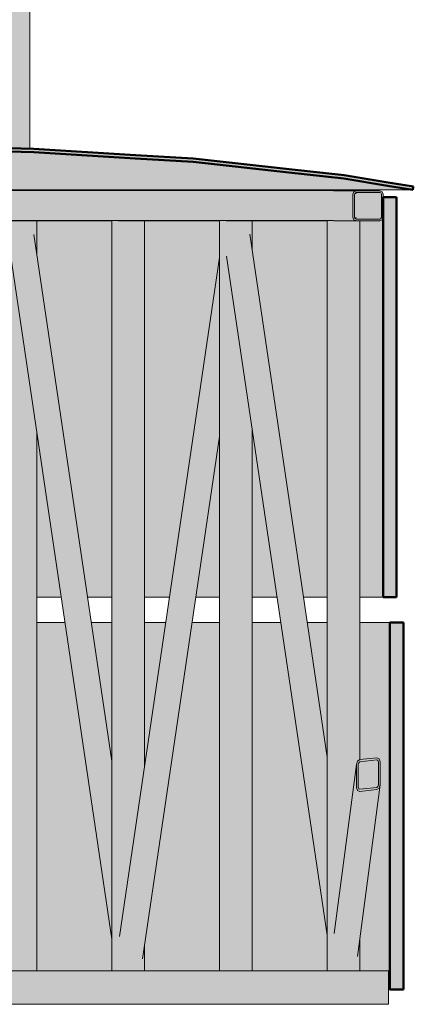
# Model space of a CAD drawing. Header units: centimetres. Extents: x -5472 to 10427, y -400 to 1902.
# Tile 53 of 91: x -4682 to -4564, y 875 to 1171. Entities that reach past the tile are written whole.
import ezdxf

# ---------------------------------------------------------------- set-up
doc = ezdxf.new("R2010")
doc.units = ezdxf.units.CM
doc.header["$LTSCALE"] = 0.1
doc.header["$MEASUREMENT"] = 0
for name, color, linetype in [('2_belki.K_IR', 7, 'Continuous'), ('2_dachy.ISTN', 7, 'Continuous'), ('2_schody_konstrukcja.ISTN', 7, 'Continuous'), ('2_stropy.ISTN', 7, 'Continuous'), ('2_słupy.ISTN', 7, 'Continuous'), ('2_ściany zewnętrzne.ISTN', 7, 'Continuous')]:
    doc.layers.add(name, color=color, linetype=linetype)

# ---------------------------------------------------------------- blocks, each defined once
blk = doc.blocks.new('ElemPrzekroju_19_1')
at = {"layer": '2_stropy.ISTN', "linetype": 'Continuous', "lineweight": 0}
blk.add_hatch(color=252, dxfattribs=at).paths.add_polyline_path([(-4812.19, 879.88), (-4812.19, 875.42), (-4571.14, 875.42), (-4571.14, 885.42), (-4811.78, 885.42), (-4811.78, 879.88)])
at = {"layer": '2_stropy.ISTN', "color": 252, "linetype": 'Continuous', "lineweight": 0}
for p, q in [((-4571.14, 885.42), (-4811.78, 885.42)), ((-4571.14, 885.42), (-4571.14, 875.42)), ((-4571.14, 875.42), (-4812.19, 875.42))]:
    blk.add_line(p, q, dxfattribs=at)
blk = doc.blocks.new('ElemPrzekroju_27_1')
at = {"layer": '2_słupy.ISTN', "linetype": 'Continuous', "lineweight": 0, "true_color": 0xffffff}
for points in [[(-4686.58, 885.42), (-4685.71, 885.42), (-4685.71, 1110.42), (-4686.58, 1110.42)], [(-4686.58, 885.42), (-4685.71, 885.42), (-4685.71, 1110.42), (-4686.58, 1110.42)], [(-4685.71, 885.42), (-4685.34, 885.42), (-4685.34, 1110.42), (-4685.71, 1110.42)], [(-4685.71, 885.42), (-4685.34, 885.42), (-4685.34, 1110.42), (-4685.71, 1110.42)], [(-4684.71, 1110.42), (-4685.34, 1110.42), (-4685.34, 885.42), (-4684.6, 885.42), (-4684.6, 1099.67), (-4684.6, 1099.69), (-4684.6, 1106.21), (-4684.6, 1106.22), (-4684.6, 1110.38), (-4684.6, 1110.38)], [(-4684.71, 1110.42), (-4685.34, 1110.42), (-4685.34, 959.03), (-4684.6, 961.16), (-4684.6, 1099.67), (-4684.6, 1099.69), (-4684.6, 1106.21), (-4684.6, 1106.22), (-4684.6, 1110.38)], [(-4684.58, 1110.37), (-4684.6, 1110.38), (-4684.6, 1106.22), (-4684.31, 1107.14), (-4683.61, 1107.52), (-4678.65, 1107.52), (-4677.94, 1107.14), (-4677.65, 1106.21), (-4677.65, 1106.2), (-4677.65, 1110.37)], [(-4684.58, 1110.37), (-4684.6, 1110.38), (-4684.6, 1106.22), (-4684.31, 1107.14), (-4683.61, 1107.52), (-4678.65, 1107.52), (-4677.94, 1107.14), (-4677.65, 1106.21), (-4677.65, 1106.2), (-4677.65, 1110.37)], [(-4676.99, 1110.37), (-4677.65, 1110.37), (-4677.65, 1106.2), (-4676.99, 1101.71)], [(-4676.99, 1110.37), (-4677.65, 1110.37), (-4677.65, 1106.2), (-4676.99, 1101.71)], [(-4676.78, 1110.37), (-4676.99, 1110.37), (-4676.99, 1101.71), (-4676.78, 1100.34)], [(-4676.78, 1110.37), (-4676.99, 1110.37), (-4676.99, 1101.71), (-4676.78, 1100.34)], [(-4677.65, 1052.81), (-4684.6, 1099.67), (-4684.6, 885.42), (-4677.65, 885.42)], [(-4677.65, 1052.81), (-4684.6, 1099.67), (-4684.6, 961.16), (-4677.65, 982.27)], [(-4676.99, 1048.33), (-4677.65, 1052.81), (-4677.65, 885.42), (-4676.99, 885.42)], [(-4677.65, 1052.81), (-4677.65, 982.27), (-4676.99, 984.4), (-4676.99, 1048.33)], [(-4676.78, 1046.96), (-4676.99, 1048.33), (-4676.99, 885.42), (-4676.78, 885.42)], [(-4676.99, 1048.33), (-4676.99, 984.4), (-4676.78, 985.29), (-4676.78, 1046.96)], [(-4676.99, 885.42), (-4676.78, 885.42), (-4676.78, 983.59), (-4676.99, 982.71)], [(-4684.6, 885.42), (-4677.65, 885.42), (-4677.65, 980.57), (-4684.6, 959.47)], [(-4677.65, 980.57), (-4677.65, 885.42), (-4676.99, 885.42), (-4676.99, 982.71)], [(-4685.34, 885.42), (-4684.6, 885.42), (-4684.6, 959.47), (-4685.34, 957.34)]]:
    blk.add_hatch(color=7, dxfattribs=at).paths.add_polyline_path(points)
at = {"layer": '2_słupy.ISTN', "color": 252, "linetype": 'Continuous', "lineweight": 0}
for p, q in [((-4686.58, 885.42), (-4686.58, 1110.42)), ((-4676.78, 1100.34), (-4676.78, 1110.37)), ((-4676.78, 885.42), (-4676.78, 1046.96))]:
    blk.add_line(p, q, dxfattribs=at)
blk = doc.blocks.new('ElemPrzekroju_31_1')
at = {"layer": '2_słupy.ISTN', "linetype": 'Continuous', "lineweight": 0, "true_color": 0xffffff}
for points in [[(-4654.25, 885.42), (-4653.38, 885.42), (-4653.38, 1110.42), (-4654.25, 1110.42)], [(-4654.25, 885.42), (-4653.38, 885.42), (-4653.38, 1110.42), (-4654.25, 1110.42)], [(-4653.38, 885.42), (-4653.01, 885.42), (-4653.01, 1110.42), (-4653.38, 1110.42)], [(-4653.38, 885.42), (-4653.01, 885.42), (-4653.01, 1110.42), (-4653.38, 1110.42)], [(-4652.36, 1110.42), (-4653.01, 1110.42), (-4653.01, 885.42), (-4652.27, 885.42), (-4652.27, 1110.38)], [(-4652.36, 1110.42), (-4653.01, 1110.42), (-4653.01, 959.05), (-4652.27, 961.18), (-4652.27, 1110.38)], [(-4652.27, 885.42), (-4645.32, 885.42), (-4645.32, 888.25), (-4645.98, 887.89), (-4650.94, 887.89), (-4651.64, 888.27), (-4651.93, 889.2), (-4651.93, 895.72), (-4645.32, 940.59), (-4645.32, 1110.37), (-4652.24, 1110.37), (-4652.27, 1110.38)], [(-4652.27, 1110.38), (-4652.27, 961.18), (-4645.32, 982.29), (-4645.32, 1110.37), (-4652.24, 1110.37)], [(-4644.66, 1110.37), (-4645.32, 1110.37), (-4645.32, 940.59), (-4644.66, 945.1)], [(-4645.32, 1110.37), (-4645.32, 982.29), (-4644.66, 984.42), (-4644.66, 1110.37)], [(-4644.45, 1110.37), (-4644.66, 1110.37), (-4644.66, 945.1), (-4644.45, 946.47)], [(-4644.66, 1110.37), (-4644.66, 984.42), (-4644.45, 985.3), (-4644.45, 1110.37)], [(-4644.66, 945.1), (-4644.45, 946.47), (-4644.45, 983.61), (-4644.66, 982.73)], [(-4652.27, 885.42), (-4645.32, 885.42), (-4645.32, 888.25), (-4645.98, 887.89), (-4650.94, 887.89), (-4651.64, 888.27), (-4651.93, 889.2), (-4651.93, 895.72), (-4645.32, 940.59), (-4645.32, 980.6), (-4652.27, 959.49)], [(-4645.32, 940.59), (-4644.66, 945.1), (-4644.66, 982.73), (-4645.32, 980.6)], [(-4653.01, 885.42), (-4652.27, 885.42), (-4652.27, 959.49), (-4653.01, 957.36)], [(-4644.66, 891.44), (-4644.66, 885.42), (-4644.45, 885.42), (-4644.45, 892.82)], [(-4644.66, 891.44), (-4644.66, 885.42), (-4644.45, 885.42), (-4644.45, 892.82)], [(-4645.32, 888.25), (-4645.32, 885.42), (-4644.66, 885.42), (-4644.66, 891.44), (-4645.01, 889.07), (-4645.28, 888.25)], [(-4645.32, 888.25), (-4645.32, 885.42), (-4644.66, 885.42), (-4644.66, 891.44), (-4645.01, 889.07), (-4645.28, 888.25)]]:
    blk.add_hatch(color=7, dxfattribs=at).paths.add_polyline_path(points)
at = {"layer": '2_słupy.ISTN', "color": 252, "linetype": 'Continuous', "lineweight": 0}
for p, q in [((-4654.25, 885.42), (-4654.25, 1110.42)), ((-4644.45, 946.47), (-4644.45, 1110.37)), ((-4644.45, 885.42), (-4644.45, 892.82))]:
    blk.add_line(p, q, dxfattribs=at)
blk = doc.blocks.new('ElemPrzekroju_32_1')
at = {"layer": '2_słupy.ISTN', "linetype": 'Continuous', "lineweight": 0, "true_color": 0xffffff}
for points in [[(-4621.92, 885.42), (-4621.05, 885.42), (-4621.05, 1110.42), (-4621.92, 1110.42)], [(-4621.92, 885.42), (-4621.05, 885.42), (-4621.05, 1110.42), (-4621.92, 1110.42)], [(-4621.05, 885.42), (-4620.68, 885.42), (-4620.68, 1110.42), (-4621.05, 1110.42)], [(-4621.05, 885.42), (-4620.68, 885.42), (-4620.68, 1110.42), (-4621.05, 1110.42)], [(-4620.03, 1110.42), (-4620.68, 1110.42), (-4620.68, 885.42), (-4619.94, 885.42), (-4619.94, 1110.38)], [(-4620.68, 959.07), (-4619.94, 961.2), (-4619.94, 1110.38), (-4620.03, 1110.42), (-4620.68, 1110.42)], [(-4619.91, 1110.37), (-4619.94, 1110.38), (-4619.94, 885.42), (-4612.99, 885.42), (-4612.99, 1054.01), (-4619.78, 1099.78), (-4619.78, 1106.31), (-4619.49, 1107.23), (-4618.78, 1107.61), (-4613.82, 1107.61), (-4613.12, 1107.23), (-4612.99, 1106.82), (-4612.99, 1110.37)], [(-4619.91, 1110.37), (-4619.94, 1110.38), (-4619.94, 961.2), (-4612.99, 982.31), (-4612.99, 1054.01), (-4619.78, 1099.78), (-4619.78, 1106.31), (-4619.49, 1107.23), (-4618.78, 1107.61), (-4613.82, 1107.61), (-4613.12, 1107.23), (-4612.99, 1106.82), (-4612.99, 1110.37)], [(-4612.99, 1110.37), (-4612.99, 1106.82), (-4612.84, 1106.36), (-4612.33, 1102.91), (-4612.33, 1110.37)], [(-4612.99, 1110.37), (-4612.99, 1106.82), (-4612.84, 1106.36), (-4612.33, 1102.91), (-4612.33, 1110.37)], [(-4612.12, 1110.37), (-4612.33, 1110.37), (-4612.33, 1102.91), (-4612.12, 1101.54)], [(-4612.12, 1110.37), (-4612.33, 1110.37), (-4612.33, 1102.91), (-4612.12, 1101.54)], [(-4612.99, 1054.01), (-4612.99, 885.42), (-4612.33, 885.42), (-4612.33, 1049.52)], [(-4612.99, 1054.01), (-4612.99, 982.31), (-4612.33, 984.44), (-4612.33, 1049.52)], [(-4612.12, 1048.15), (-4612.33, 1049.52), (-4612.33, 885.42), (-4612.12, 885.42)], [(-4612.33, 1049.52), (-4612.33, 984.44), (-4612.12, 985.32), (-4612.12, 1048.15)], [(-4612.33, 982.75), (-4612.33, 885.42), (-4612.12, 885.42), (-4612.12, 983.63)], [(-4619.94, 885.42), (-4612.99, 885.42), (-4612.99, 980.62), (-4619.94, 959.51)], [(-4612.99, 980.62), (-4612.99, 885.42), (-4612.33, 885.42), (-4612.33, 982.75)], [(-4619.94, 959.51), (-4620.68, 957.38), (-4620.68, 885.42), (-4619.94, 885.42)]]:
    blk.add_hatch(color=7, dxfattribs=at).paths.add_polyline_path(points)
at = {"layer": '2_słupy.ISTN', "color": 252, "linetype": 'Continuous', "lineweight": 0}
for p, q in [((-4621.92, 885.42), (-4621.92, 1110.42)), ((-4612.12, 1101.54), (-4612.12, 1110.37)), ((-4612.12, 885.42), (-4612.12, 1048.15))]:
    blk.add_line(p, q, dxfattribs=at)
blk = doc.blocks.new('ElemPrzekroju_33_1')
at = {"layer": '2_słupy.ISTN', "linetype": 'Continuous', "lineweight": 0, "true_color": 0xffffff}
for points in [[(-4589.6, 885.42), (-4588.72, 885.42), (-4588.72, 1110.42), (-4589.6, 1110.42)], [(-4589.6, 885.42), (-4588.72, 885.42), (-4588.72, 1110.42), (-4589.6, 1110.42)], [(-4588.72, 885.42), (-4588.35, 885.42), (-4588.35, 1110.42), (-4588.72, 1110.42)], [(-4588.72, 885.42), (-4588.35, 885.42), (-4588.35, 1110.42), (-4588.72, 1110.42)], [(-4588.35, 885.42), (-4587.61, 885.42), (-4587.61, 1110.38), (-4587.71, 1110.42), (-4588.35, 1110.42)], [(-4588.35, 959.08), (-4587.61, 961.22), (-4587.61, 1110.38), (-4587.71, 1110.42), (-4588.35, 1110.42)], [(-4587.61, 1110.38), (-4587.61, 885.42), (-4580.66, 885.42), (-4580.66, 889.29), (-4580.8, 888.84), (-4581.5, 888.44), (-4586.46, 888.44), (-4587.16, 888.84), (-4587.45, 889.81), (-4587.45, 896.65), (-4580.73, 947.3), (-4580.66, 947.54), (-4580.66, 1110.37), (-4587.59, 1110.37)], [(-4587.59, 1110.37), (-4587.61, 1110.38), (-4587.61, 961.22), (-4580.66, 982.32), (-4580.66, 1110.37)], [(-4580, 1110.37), (-4580.66, 1110.37), (-4580.66, 947.54), (-4580.44, 948.3), (-4580, 948.6)], [(-4580, 1110.37), (-4580.66, 1110.37), (-4580.66, 982.32), (-4580, 984.46)], [(-4580, 948.6), (-4579.79, 948.74), (-4579.79, 1110.37), (-4580, 1110.37)], [(-4580, 984.46), (-4579.79, 985.34), (-4579.79, 1110.37), (-4580, 1110.37)], [(-4579.79, 983.66), (-4580, 982.77), (-4580, 948.6), (-4579.79, 948.74)], [(-4587.61, 959.53), (-4587.61, 885.42), (-4580.66, 885.42), (-4580.66, 889.29), (-4580.8, 888.84), (-4581.5, 888.44), (-4586.46, 888.44), (-4587.16, 888.84), (-4587.45, 889.81), (-4587.45, 896.65), (-4580.73, 947.3), (-4580.66, 947.54), (-4580.66, 980.64)], [(-4580.66, 947.54), (-4580.44, 948.3), (-4580, 948.6), (-4580, 982.77), (-4580.66, 980.64)], [(-4588.35, 885.42), (-4587.61, 885.42), (-4587.61, 959.53), (-4588.35, 957.4)], [(-4580, 885.42), (-4579.79, 885.42), (-4579.79, 895.17), (-4580, 893.64)], [(-4580, 885.42), (-4579.79, 885.42), (-4579.79, 895.17), (-4580, 893.64)], [(-4580.66, 889.29), (-4580.66, 885.42), (-4580, 885.42), (-4580, 893.64), (-4580.51, 889.75)], [(-4580.66, 889.29), (-4580.66, 885.42), (-4580, 885.42), (-4580, 893.64), (-4580.51, 889.75)]]:
    blk.add_hatch(color=7, dxfattribs=at).paths.add_polyline_path(points)
at = {"layer": '2_słupy.ISTN', "color": 252, "linetype": 'Continuous', "lineweight": 0}
for p, q in [((-4589.6, 885.42), (-4589.6, 1110.42)), ((-4588.72, 1110.42), (-4588.35, 1110.42)), ((-4588.35, 1110.42), (-4587.71, 1110.42)), ((-4579.79, 948.74), (-4579.79, 1110.37)), ((-4579.79, 885.42), (-4579.79, 895.17))]:
    blk.add_line(p, q, dxfattribs=at)
blk = doc.blocks.new('ElemPrzekroju_39_1')
at = {"layer": '2_belki.K_IR', "linetype": 'Continuous', "lineweight": 0, "true_color": 0xffffff}
blk.add_hatch(color=7, dxfattribs=at).paths.add_polyline_path([(-4684.71, 1110.42), (-4684.6, 1110.38), (-4684.58, 1110.37), (-4654.25, 1110.37), (-4654.25, 1110.42)])
blk.add_hatch(color=7, dxfattribs=at).paths.add_polyline_path([(-4684.71, 1110.42), (-4684.6, 1110.38), (-4684.58, 1110.37), (-4654.25, 1110.37), (-4654.25, 1110.42)])
at = {"layer": '2_belki.K_IR', "color": 252, "linetype": 'Continuous', "lineweight": 0}
blk.add_line((-4684.58, 1110.37), (-4654.25, 1110.37), dxfattribs=at)
blk = doc.blocks.new('ElemPrzekroju_40_1')
at = {"layer": '2_belki.K_IR', "linetype": 'Continuous', "lineweight": 0, "true_color": 0xffffff}
blk.add_hatch(color=7, dxfattribs=at).paths.add_polyline_path([(-4652.36, 1110.42), (-4652.27, 1110.38), (-4652.24, 1110.37), (-4621.92, 1110.37), (-4621.92, 1110.42)])
blk.add_hatch(color=7, dxfattribs=at).paths.add_polyline_path([(-4652.36, 1110.42), (-4652.27, 1110.38), (-4652.24, 1110.37), (-4621.92, 1110.37), (-4621.92, 1110.42)])
at = {"layer": '2_belki.K_IR', "color": 252, "linetype": 'Continuous', "lineweight": 0}
blk.add_line((-4652.24, 1110.37), (-4621.92, 1110.37), dxfattribs=at)
blk = doc.blocks.new('ElemPrzekroju_41_1')
at = {"layer": '2_belki.K_IR', "linetype": 'Continuous', "lineweight": 0, "true_color": 0xffffff}
for points in [[(-4581.19, 1118.72), (-4581.34, 1118.37), (-4580.72, 1118.37), (-4580.86, 1118.72)], [(-4581.19, 1118.72), (-4581.34, 1118.37), (-4580.72, 1118.37), (-4580.86, 1118.72)], [(-4581.34, 1118.37), (-4581.34, 1111.37), (-4580.72, 1111.37), (-4580.72, 1118.37)], [(-4581.34, 1118.37), (-4581.34, 1111.37), (-4580.72, 1111.37), (-4580.72, 1118.37)], [(-4581.19, 1118.72), (-4580.86, 1118.72), (-4581.03, 1118.79)], [(-4581.19, 1118.72), (-4580.86, 1118.72), (-4581.03, 1118.79)], [(-4589.6, 1110.42), (-4620.03, 1110.42), (-4619.94, 1110.38), (-4619.91, 1110.37), (-4589.6, 1110.37)], [(-4589.6, 1110.42), (-4620.03, 1110.42), (-4619.94, 1110.38), (-4619.91, 1110.37), (-4589.6, 1110.37)], [(-4581.34, 1111.37), (-4581.19, 1111.02), (-4580.86, 1111.02), (-4580.72, 1111.37)], [(-4581.34, 1111.37), (-4581.19, 1111.02), (-4580.86, 1111.02), (-4580.72, 1111.37)], [(-4580.86, 1111.02), (-4581.19, 1111.02), (-4581.03, 1110.95)], [(-4580.86, 1111.02), (-4581.19, 1111.02), (-4581.03, 1110.95)]]:
    blk.add_hatch(color=7, dxfattribs=at).paths.add_polyline_path(points)
at = {"layer": '2_belki.K_IR', "color": 252, "linetype": 'Continuous', "lineweight": 0}
blk.add_line((-4619.91, 1110.37), (-4589.6, 1110.37), dxfattribs=at)
blk = doc.blocks.new('ElemPrzekroju_43_1')
at = {"layer": '2_belki.K_IR', "linetype": 'Continuous', "lineweight": 0, "true_color": 0xffffff}
for points in [[(-4588.58, 1118.37), (-4581.84, 1118.37), (-4581.55, 1119.08), (-4588.33, 1119.08), (-4588.56, 1118.42)], [(-4588.58, 1118.37), (-4582.17, 1118.37), (-4581.81, 1119.08), (-4588.33, 1119.08), (-4588.56, 1118.42)], [(-4588.33, 1119.08), (-4581.55, 1119.08), (-4580.84, 1119.37), (-4587.7, 1119.37), (-4588.21, 1119.13)], [(-4588.33, 1119.08), (-4581.81, 1119.08), (-4581.07, 1119.37), (-4587.7, 1119.37), (-4588.21, 1119.13)], [(-4588.59, 1111.37), (-4581.84, 1111.37), (-4581.84, 1118.37), (-4588.58, 1118.37), (-4588.58, 1111.42)], [(-4588.59, 1111.37), (-4581.84, 1111.37), (-4581.84, 1118.37), (-4588.58, 1118.37), (-4588.58, 1111.42)], [(-4581.03, 1118.79), (-4580.86, 1118.72), (-4573.42, 1118.72), (-4573.78, 1118.87), (-4580.84, 1118.87)], [(-4581.03, 1118.79), (-4580.86, 1118.72), (-4573.42, 1118.72), (-4573.78, 1118.87), (-4580.84, 1118.87)], [(-4580.86, 1118.72), (-4580.72, 1118.37), (-4573.28, 1118.37), (-4573.42, 1118.72)], [(-4580.86, 1118.72), (-4580.72, 1118.37), (-4573.28, 1118.37), (-4573.42, 1118.72)], [(-4580.72, 1118.37), (-4580.72, 1111.37), (-4573.28, 1111.37), (-4573.28, 1118.37)], [(-4580.72, 1118.37), (-4580.72, 1111.37), (-4573.28, 1111.37), (-4573.28, 1118.37)], [(-4581.84, 1111.37), (-4588.59, 1111.37), (-4588.35, 1110.71), (-4588.34, 1110.66), (-4581.55, 1110.66)], [(-4581.84, 1111.37), (-4588.59, 1111.37), (-4588.35, 1110.71), (-4588.34, 1110.66), (-4581.55, 1110.66)], [(-4588.34, 1110.66), (-4587.83, 1110.42), (-4587.71, 1110.42), (-4587.61, 1110.38), (-4587.59, 1110.37), (-4580.84, 1110.37), (-4581.55, 1110.66)], [(-4588.34, 1110.66), (-4587.83, 1110.42), (-4587.71, 1110.42), (-4587.61, 1110.38), (-4587.59, 1110.37), (-4580.84, 1110.37), (-4581.55, 1110.66)], [(-4580.86, 1111.02), (-4581.03, 1110.95), (-4580.84, 1110.87), (-4573.78, 1110.87), (-4573.42, 1111.02)], [(-4573.9, 1110.87), (-4573.46, 1111.02), (-4580.86, 1111.02), (-4581.03, 1110.95), (-4580.84, 1110.87)], [(-4580.72, 1111.37), (-4580.86, 1111.02), (-4573.42, 1111.02), (-4573.28, 1111.37)], [(-4573.46, 1111.02), (-4573.28, 1111.37), (-4580.72, 1111.37), (-4580.86, 1111.02)]]:
    blk.add_hatch(color=7, dxfattribs=at).paths.add_polyline_path(points)
at = {"layer": '2_belki.K_IR', "linetype": 'Continuous', "lineweight": 0}
h = blk.add_hatch(color=252, dxfattribs=at)
h.paths.add_polyline_path([(-4580.84, 1110.37), (-4573.78, 1110.37), (-4573.07, 1110.66), (-4572.77, 1111.37), (-4572.77, 1118.37), (-4573.07, 1119.08), (-4573.78, 1119.37), (-4580.84, 1119.37), (-4581.55, 1119.08), (-4581.84, 1118.37), (-4581.84, 1111.37), (-4581.55, 1110.66)])
h.paths.add_polyline_path([(-4580.84, 1110.87), (-4581.19, 1111.02), (-4581.34, 1111.37), (-4581.34, 1118.37), (-4581.19, 1118.72), (-4580.84, 1118.87), (-4573.78, 1118.87), (-4573.42, 1118.72), (-4573.28, 1118.37), (-4573.28, 1111.37), (-4573.42, 1111.02), (-4573.78, 1110.87)], flags=0)
at = {"layer": '2_belki.K_IR', "color": 252, "linetype": 'Continuous', "lineweight": 0}
for p, q in [((-4587.7, 1119.37), (-4580.84, 1119.37)), ((-4581.03, 1118.79), (-4580.86, 1118.72)), ((-4587.59, 1110.37), (-4580.84, 1110.37)), ((-4580.86, 1111.02), (-4581.03, 1110.95))]:
    blk.add_line(p, q, dxfattribs=at)
at = {"layer": '2_belki.K_IR', "color": 252, "linetype": 'Continuous', "lineweight": 0, "flags": 128}
for points in [[(-4581.55, 1119.08), (-4581.84, 1118.37), (-4581.84, 1111.37), (-4581.55, 1110.66)], [(-4573.07, 1119.08), (-4573.78, 1119.37), (-4580.84, 1119.37), (-4581.55, 1119.08)], [(-4573.07, 1119.08), (-4572.77, 1118.37), (-4572.77, 1111.37), (-4573.07, 1110.66)], [(-4581.19, 1118.72), (-4581.34, 1118.37), (-4581.34, 1111.37), (-4581.19, 1111.02)], [(-4573.42, 1118.72), (-4573.78, 1118.87), (-4580.84, 1118.87), (-4581.19, 1118.72)], [(-4573.42, 1118.72), (-4573.28, 1118.37), (-4573.28, 1111.37), (-4573.42, 1111.02)], [(-4581.55, 1110.66), (-4580.84, 1110.37), (-4573.78, 1110.37), (-4573.07, 1110.66)], [(-4581.19, 1111.02), (-4580.84, 1110.87), (-4573.78, 1110.87), (-4573.42, 1111.02)]]:
    blk.add_lwpolyline(points, dxfattribs=at)
blk = doc.blocks.new('ElemPrzekroju_49_1')
at = {"layer": '2_belki.K_IR', "linetype": 'Continuous', "lineweight": 0, "true_color": 0xffffff}
for points in [[(-4684.31, 1107.14), (-4654.25, 904.37), (-4654.25, 909.49), (-4683.61, 1107.52)], [(-4662.81, 962.07), (-4662.36, 964.2), (-4683.61, 1107.52), (-4684.31, 1107.14)], [(-4678.65, 1107.52), (-4683.61, 1107.52), (-4654.25, 909.49), (-4654.25, 942.96)], [(-4662.36, 964.2), (-4659.64, 979.27), (-4678.65, 1107.52), (-4683.61, 1107.52)], [(-4677.94, 1107.14), (-4678.65, 1107.52), (-4654.25, 942.96), (-4654.25, 947.31)], [(-4659.64, 979.27), (-4659.31, 981.41), (-4677.94, 1107.14), (-4678.65, 1107.52)], [(-4684.6, 1106.21), (-4654.25, 901.49), (-4654.25, 904.37), (-4684.31, 1107.14)], [(-4684.6, 1106.21), (-4663.1, 961.18), (-4662.81, 962.07), (-4684.31, 1107.14)], [(-4684.6, 1106.21), (-4684.6, 1099.69), (-4654.25, 894.96), (-4654.25, 901.49)], [(-4684.6, 1106.21), (-4684.6, 1099.69), (-4654.25, 894.96), (-4654.25, 901.49)], [(-4677.94, 1107.14), (-4654.25, 947.31), (-4654.25, 948.35), (-4677.65, 1106.21)], [(-4659.31, 981.41), (-4659.29, 982.29), (-4677.65, 1106.21), (-4677.94, 1107.14)], [(-4654.25, 947.31), (-4654.25, 948.35), (-4659.03, 980.59), (-4659.06, 979.71)], [(-4662.11, 962.51), (-4654.25, 909.49), (-4654.25, 942.96), (-4659.39, 977.58)], [(-4659.39, 977.58), (-4654.25, 942.96), (-4654.25, 947.31), (-4659.06, 979.71)], [(-4654.25, 901.49), (-4654.25, 904.37), (-4662.56, 960.37), (-4662.85, 959.49)], [(-4654.25, 904.37), (-4654.25, 909.49), (-4662.11, 962.51), (-4662.56, 960.37)]]:
    blk.add_hatch(color=7, dxfattribs=at).paths.add_polyline_path(points)
at = {"layer": '2_belki.K_IR', "color": 252, "linetype": 'Continuous', "lineweight": 0}
for p, q in [((-4654.25, 948.35), (-4677.65, 1106.21)), ((-4654.25, 894.96), (-4684.6, 1099.69))]:
    blk.add_line(p, q, dxfattribs=at)
blk = doc.blocks.new('ElemPrzekroju_51_1')
at = {"layer": '2_belki.K_IR', "linetype": 'Continuous', "lineweight": 0, "true_color": 0xffffff}
for points in [[(-4651.93, 895.72), (-4651.93, 889.2), (-4621.92, 1092.81), (-4621.92, 1099.33)], [(-4651.93, 895.72), (-4651.93, 889.2), (-4621.92, 1092.81), (-4621.92, 1099.33)], [(-4621.92, 1092.81), (-4651.93, 889.2), (-4651.64, 888.27), (-4621.92, 1089.91)], [(-4621.92, 1092.81), (-4651.93, 889.2), (-4651.64, 888.27), (-4621.92, 1089.91)], [(-4621.92, 1089.91), (-4651.64, 888.27), (-4650.94, 887.89), (-4621.92, 1084.77)], [(-4621.92, 1089.91), (-4651.64, 888.27), (-4650.94, 887.89), (-4621.92, 1084.77)], [(-4621.92, 1084.77), (-4650.94, 887.89), (-4645.98, 887.89), (-4621.92, 1051.1)], [(-4621.92, 1084.77), (-4650.94, 887.89), (-4645.98, 887.89), (-4621.92, 1051.1)], [(-4621.92, 1051.1), (-4645.98, 887.89), (-4645.32, 888.25), (-4645.28, 888.25), (-4621.92, 1046.73)], [(-4621.92, 1051.1), (-4645.98, 887.89), (-4645.32, 888.25), (-4645.28, 888.25), (-4621.92, 1046.73)], [(-4645.28, 888.25), (-4645.01, 889.07), (-4621.92, 1045.68), (-4621.92, 1046.73)], [(-4621.92, 1046.73), (-4631.44, 982.2), (-4631.15, 983.08), (-4621.92, 1045.68)], [(-4631.4, 981.4), (-4631.68, 980.51), (-4645.28, 888.25), (-4645.01, 889.07)]]:
    blk.add_hatch(color=7, dxfattribs=at).paths.add_polyline_path(points)
at = {"layer": '2_belki.K_IR', "color": 252, "linetype": 'Continuous', "lineweight": 0}
for p, q in [((-4651.93, 895.72), (-4621.92, 1099.33)), ((-4645.01, 889.07), (-4621.92, 1045.68))]:
    blk.add_line(p, q, dxfattribs=at)
blk = doc.blocks.new('ElemPrzekroju_53_1')
at = {"layer": '2_belki.K_IR', "linetype": 'Continuous', "lineweight": 0, "true_color": 0xffffff}
for points in [[(-4619.49, 1107.23), (-4619.78, 1106.31), (-4589.6, 902.68), (-4589.6, 905.57)], [(-4619.78, 1106.31), (-4598.34, 961.72), (-4598.05, 962.6), (-4619.49, 1107.23)], [(-4618.78, 1107.61), (-4619.49, 1107.23), (-4589.6, 905.57), (-4589.6, 910.68)], [(-4619.49, 1107.23), (-4598.05, 962.6), (-4597.61, 964.73), (-4618.78, 1107.61)], [(-4618.78, 1107.61), (-4589.6, 910.68), (-4589.6, 944.15), (-4613.82, 1107.61)], [(-4597.61, 964.73), (-4594.88, 979.81), (-4613.82, 1107.61), (-4618.78, 1107.61)], [(-4613.12, 1107.23), (-4613.82, 1107.61), (-4589.6, 944.15), (-4589.6, 948.51)], [(-4613.82, 1107.61), (-4594.88, 979.81), (-4594.55, 981.94), (-4613.12, 1107.23)], [(-4613.12, 1107.23), (-4589.6, 948.51), (-4589.6, 949.54), (-4612.84, 1106.36), (-4612.99, 1106.82)], [(-4613.12, 1107.23), (-4594.55, 981.94), (-4594.53, 982.82), (-4612.84, 1106.36), (-4612.99, 1106.82)], [(-4619.78, 1106.31), (-4619.78, 1099.78), (-4589.6, 896.16), (-4589.6, 902.68)], [(-4619.78, 1106.31), (-4619.78, 1099.78), (-4589.6, 896.16), (-4589.6, 902.68)], [(-4589.6, 944.15), (-4589.6, 948.51), (-4594.3, 980.25), (-4594.63, 978.12)], [(-4594.3, 980.25), (-4589.6, 948.51), (-4589.6, 949.54), (-4594.28, 981.14)], [(-4589.6, 910.68), (-4589.6, 944.15), (-4594.63, 978.12), (-4597.36, 963.05)], [(-4589.6, 905.57), (-4589.6, 910.68), (-4597.36, 963.05), (-4597.8, 960.92)], [(-4598.1, 960.03), (-4589.6, 902.68), (-4589.6, 905.57), (-4597.8, 960.92)]]:
    blk.add_hatch(color=7, dxfattribs=at).paths.add_polyline_path(points)
at = {"layer": '2_belki.K_IR', "color": 252, "linetype": 'Continuous', "lineweight": 0}
for p, q in [((-4589.6, 949.54), (-4612.84, 1106.36)), ((-4589.6, 896.16), (-4619.78, 1099.78))]:
    blk.add_line(p, q, dxfattribs=at)
blk = doc.blocks.new('ElemPrzekroju_55_1')
at = {"layer": '2_belki.K_IR', "linetype": 'Continuous', "lineweight": 0}
h = blk.add_hatch(color=252, dxfattribs=at)
h.paths.add_polyline_path([(-4579.73, 939.21), (-4574.69, 939.79), (-4573.98, 940.27), (-4573.68, 941.27), (-4573.68, 948.11), (-4573.98, 949.04), (-4574.69, 949.36), (-4579.73, 948.78), (-4580.44, 948.3), (-4580.73, 947.3), (-4580.73, 940.46), (-4580.44, 939.53)])
h.paths.add_polyline_path([(-4579.73, 939.89), (-4580.08, 940.05), (-4580.23, 940.52), (-4580.23, 947.36), (-4580.08, 947.86), (-4579.73, 948.1), (-4574.69, 948.68), (-4574.33, 948.52), (-4574.18, 948.05), (-4574.18, 941.22), (-4574.33, 940.72), (-4574.69, 940.48)], flags=0)
at = {"layer": '2_belki.K_IR', "linetype": 'Continuous', "lineweight": 0, "true_color": 0xffffff}
for points in [[(-4580.23, 940.52), (-4580.08, 940.05), (-4579.73, 939.89), (-4575.79, 940.35), (-4574.69, 948.68), (-4579.73, 948.1), (-4580.23, 944.3)], [(-4580.23, 940.52), (-4580.08, 940.05), (-4579.73, 939.89), (-4575.79, 940.35), (-4574.69, 948.68), (-4579.73, 948.1), (-4580.23, 944.3)], [(-4580.08, 947.86), (-4580.23, 946.74), (-4580.23, 944.3), (-4579.73, 948.1)], [(-4580.08, 947.86), (-4580.23, 946.74), (-4580.23, 944.3), (-4579.73, 948.1)], [(-4580.08, 947.86), (-4580.23, 947.36), (-4580.23, 946.74)], [(-4580.08, 947.86), (-4580.23, 947.01), (-4580.23, 946.74)], [(-4575.79, 940.35), (-4575.41, 940.39), (-4574.33, 948.52), (-4574.69, 948.68)], [(-4575.79, 940.35), (-4575.41, 940.39), (-4574.33, 948.52), (-4574.69, 948.68)], [(-4575.41, 940.39), (-4575.2, 940.42), (-4574.18, 948.05), (-4574.33, 948.52)], [(-4575.41, 940.39), (-4575.2, 940.42), (-4574.18, 948.05), (-4574.33, 948.52)], [(-4575.2, 940.42), (-4574.69, 940.48), (-4574.33, 940.72), (-4574.18, 941.22), (-4574.18, 948.05)], [(-4575.2, 940.42), (-4574.69, 940.48), (-4574.33, 940.72), (-4574.18, 941.22), (-4574.18, 948.05)], [(-4580.73, 947.3), (-4587.45, 896.65), (-4587.45, 889.81), (-4580.73, 940.46)], [(-4580.73, 947.3), (-4587.45, 896.65), (-4587.45, 889.81), (-4580.73, 940.46)], [(-4580.73, 940.46), (-4587.45, 889.81), (-4587.16, 888.84), (-4580.44, 939.53)], [(-4580.73, 940.46), (-4587.45, 889.81), (-4587.16, 888.84), (-4580.44, 939.53)], [(-4587.16, 888.84), (-4586.46, 888.44), (-4579.73, 939.21), (-4580.44, 939.53)], [(-4587.16, 888.84), (-4586.46, 888.44), (-4579.73, 939.21), (-4580.44, 939.53)], [(-4579.73, 939.21), (-4586.46, 888.44), (-4581.5, 888.44), (-4574.69, 939.79)], [(-4579.73, 939.21), (-4586.46, 888.44), (-4581.5, 888.44), (-4574.69, 939.79)], [(-4580.8, 888.84), (-4573.98, 940.27), (-4574.69, 939.79), (-4581.5, 888.44)], [(-4580.8, 888.84), (-4573.98, 940.27), (-4574.69, 939.79), (-4581.5, 888.44)], [(-4573.98, 940.27), (-4580.8, 888.84), (-4580.66, 889.29), (-4580.51, 889.75), (-4573.68, 941.27)], [(-4574.39, 935.93), (-4574.76, 934.39), (-4580.8, 888.84), (-4580.66, 889.29), (-4580.51, 889.75)]]:
    blk.add_hatch(color=7, dxfattribs=at).paths.add_polyline_path(points)
at = {"layer": '2_belki.K_IR', "color": 252, "linetype": 'Continuous', "lineweight": 0}
for p, q in [((-4579.73, 948.78), (-4580.44, 948.3)), ((-4579.73, 948.1), (-4580.08, 947.86)), ((-4574.69, 949.36), (-4579.73, 948.78)), ((-4574.69, 948.68), (-4579.73, 948.1)), ((-4574.69, 949.36), (-4573.98, 949.04)), ((-4574.69, 948.68), (-4574.33, 948.52)), ((-4587.45, 896.65), (-4580.73, 947.3)), ((-4580.51, 889.75), (-4573.68, 941.27)), ((-4580.44, 939.53), (-4579.73, 939.21)), ((-4580.08, 940.05), (-4579.73, 939.89)), ((-4574.69, 940.48), (-4579.73, 939.89)), ((-4574.69, 939.79), (-4579.73, 939.21)), ((-4574.33, 940.72), (-4574.69, 940.48)), ((-4573.98, 940.27), (-4574.69, 939.79))]:
    blk.add_line(p, q, dxfattribs=at)
at = {"layer": '2_belki.K_IR', "color": 252, "linetype": 'Continuous', "lineweight": 0, "flags": 128}
for points in [[(-4580.44, 948.3), (-4580.73, 947.3), (-4580.73, 940.46), (-4580.44, 939.53)], [(-4580.08, 947.86), (-4580.23, 947.36), (-4580.23, 940.52), (-4580.08, 940.05)], [(-4574.33, 948.52), (-4574.18, 948.05), (-4574.18, 941.22), (-4574.33, 940.72)], [(-4573.98, 949.04), (-4573.68, 948.11), (-4573.68, 941.27), (-4573.98, 940.27)]]:
    blk.add_lwpolyline(points, dxfattribs=at)
blk = doc.blocks.new('ElemPrzekroju_56_1')
at = {"layer": '2_dachy.ISTN', "linetype": 'Continuous', "lineweight": 0}
blk.add_hatch(color=252, dxfattribs=at).paths.add_polyline_path([(-4584.47, 1124.05), (-4600.96, 1125.85), (-4629.79, 1129), (-4647.15, 1130.08), (-4677.66, 1131.97), (-4685.31, 1132.11), (-4698.82, 1132.36), (-4707.69, 1132.03), (-4723.4, 1131.44), (-4740.41, 1130.05), (-4770.71, 1127.56), (-4786.5, 1125.47), (-4814.89, 1121.73), (-4819.08, 1120.91), (-4826.66, 1119.42), (-4826.55, 1118.79), (-4826.48, 1118.44), (-4818.91, 1119.92), (-4814.72, 1120.74), (-4786.37, 1124.48), (-4770.6, 1126.56), (-4740.33, 1129.05), (-4723.34, 1130.45), (-4707.66, 1131.03), (-4698.81, 1131.36), (-4685.33, 1131.11), (-4677.7, 1130.98), (-4647.21, 1129.08), (-4629.87, 1128.01), (-4601.07, 1124.86), (-4584.6, 1123.06), (-4571.43, 1120.9), (-4563.87, 1119.66), (-4563.81, 1120.02), (-4563.7, 1120.65), (-4571.27, 1121.89)])
at = {"layer": '2_dachy.ISTN', "linetype": 'Continuous', "lineweight": 0, "true_color": 0xffffff}
for points in [[(-4753.05, 1128.01), (-4629.87, 1128.01), (-4677.7, 1130.98), (-4709.14, 1130.98), (-4723.34, 1130.45)], [(-4753.05, 1128.01), (-4629.87, 1128.01), (-4677.7, 1130.98), (-4709.14, 1130.98), (-4723.34, 1130.45)], [(-4709.14, 1130.98), (-4677.7, 1130.98), (-4698.81, 1131.36)], [(-4709.14, 1130.98), (-4677.7, 1130.98), (-4698.81, 1131.36)], [(-4770.6, 1126.56), (-4773.1, 1126.23), (-4744.32, 1123.06), (-4743.14, 1123.06), (-4760.3, 1125.32), (-4739.68, 1123.06), (-4584.6, 1123.06), (-4629.87, 1128.01), (-4753.05, 1128.01)], [(-4770.6, 1126.56), (-4773.1, 1126.23), (-4744.32, 1123.06), (-4743.14, 1123.06), (-4760.3, 1125.32), (-4739.68, 1123.06), (-4584.6, 1123.06), (-4629.87, 1128.01), (-4753.05, 1128.01)], [(-4743.14, 1123.06), (-4744.32, 1123.06), (-4723.73, 1119.66), (-4563.87, 1119.66), (-4584.6, 1123.06), (-4739.68, 1123.06), (-4723.68, 1120.41), (-4723.79, 1119.75), (-4735.47, 1122.04)], [(-4743.14, 1123.06), (-4744.32, 1123.06), (-4723.73, 1119.66), (-4563.87, 1119.66), (-4584.6, 1123.06), (-4739.68, 1123.06), (-4723.68, 1120.41), (-4723.79, 1119.75), (-4735.47, 1122.04)]]:
    blk.add_hatch(color=7, dxfattribs=at).paths.add_polyline_path(points)
at = {"layer": '2_dachy.ISTN', "color": 252, "linetype": 'Continuous', "lineweight": 0}
blk.add_line((-4723.73, 1119.66), (-4563.87, 1119.66), dxfattribs=at)
at = {"layer": '2_dachy.ISTN', "color": 252, "linetype": 'Continuous', "lineweight": 50, "flags": 128}
for points in [[(-4563.7, 1120.65), (-4571.27, 1121.89), (-4584.47, 1124.05), (-4600.96, 1125.85), (-4629.79, 1129), (-4647.15, 1130.08), (-4677.66, 1131.97), (-4685.31, 1132.11), (-4698.82, 1132.36), (-4707.69, 1132.03), (-4723.4, 1131.44), (-4740.41, 1130.05), (-4770.71, 1127.56), (-4786.5, 1125.47), (-4814.89, 1121.73), (-4819.08, 1120.91), (-4826.66, 1119.42)], [(-4563.87, 1119.66), (-4571.43, 1120.9), (-4584.6, 1123.06), (-4601.07, 1124.86), (-4629.87, 1128.01), (-4647.21, 1129.08), (-4677.7, 1130.98), (-4685.33, 1131.11), (-4698.81, 1131.36), (-4707.66, 1131.03), (-4723.34, 1130.45), (-4740.33, 1129.05), (-4770.6, 1126.56), (-4786.37, 1124.48), (-4814.72, 1120.74), (-4818.91, 1119.92), (-4826.48, 1118.44)], [(-4563.7, 1120.65), (-4563.81, 1120.02), (-4563.87, 1119.66)]]:
    blk.add_lwpolyline(points, dxfattribs=at)
blk = doc.blocks.new('ElemPrzekroju_94_1')
at = {"layer": '2_ściany zewnętrzne.ISTN', "linetype": 'Continuous', "lineweight": 0, "true_color": 0xffffff}
for points in [[(-4579.79, 1110.37), (-4579.79, 997.5), (-4572.76, 997.5), (-4572.76, 1117.5), (-4572.77, 1117.5), (-4572.77, 1111.37), (-4573.07, 1110.66), (-4573.78, 1110.37)], [(-4579.79, 1110.37), (-4579.79, 997.5), (-4572.76, 997.5), (-4572.76, 1117.5), (-4572.77, 1117.5), (-4572.77, 1111.37), (-4573.07, 1110.66), (-4573.78, 1110.37)], [(-4676.78, 1110.37), (-4676.78, 1100.34), (-4661.54, 997.5), (-4654.25, 997.5), (-4654.25, 1110.37)], [(-4676.78, 1110.37), (-4676.78, 1100.34), (-4661.54, 997.5), (-4654.25, 997.5), (-4654.25, 1110.37)], [(-4644.45, 1110.37), (-4644.45, 997.5), (-4636.93, 997.5), (-4621.92, 1099.33), (-4621.92, 1110.37)], [(-4644.45, 1110.37), (-4644.45, 997.5), (-4636.93, 997.5), (-4621.92, 1099.33), (-4621.92, 1110.37)], [(-4612.12, 1101.54), (-4596.7, 997.5), (-4589.6, 997.5), (-4589.6, 1110.37), (-4612.12, 1110.37)], [(-4612.12, 1101.54), (-4596.7, 997.5), (-4589.6, 997.5), (-4589.6, 1110.37), (-4612.12, 1110.37)], [(-4612.12, 1048.15), (-4612.12, 997.5), (-4604.62, 997.5)], [(-4612.12, 1048.15), (-4612.12, 997.5), (-4604.62, 997.5)], [(-4676.78, 997.5), (-4669.45, 997.5), (-4676.78, 1046.96)], [(-4676.78, 997.5), (-4669.45, 997.5), (-4676.78, 1046.96)], [(-4629.03, 997.5), (-4621.92, 997.5), (-4621.92, 1045.68)], [(-4629.03, 997.5), (-4621.92, 997.5), (-4621.92, 1045.68)]]:
    blk.add_hatch(color=7, dxfattribs=at).paths.add_polyline_path(points)
at = {"layer": '2_ściany zewnętrzne.ISTN', "linetype": 'Continuous', "lineweight": 0}
blk.add_hatch(color=252, dxfattribs=at).paths.add_polyline_path([(-4568.73, 1117.5), (-4572.76, 1117.5), (-4572.76, 997.5), (-4568.73, 997.5)])
at = {"layer": '2_ściany zewnętrzne.ISTN', "color": 252, "linetype": 'Continuous', "lineweight": 13}
for p, q in [((-4572.76, 1117.5), (-4572.77, 1117.5)), ((-4669.45, 997.5), (-4676.78, 997.5)), ((-4654.25, 997.5), (-4661.54, 997.5)), ((-4636.93, 997.5), (-4644.45, 997.5)), ((-4621.92, 997.5), (-4629.03, 997.5)), ((-4604.62, 997.5), (-4612.12, 997.5)), ((-4589.6, 997.5), (-4596.7, 997.5)), ((-4572.76, 997.5), (-4579.79, 997.5))]:
    blk.add_line(p, q, dxfattribs=at)
at = {"layer": '2_ściany zewnętrzne.ISTN', "color": 252, "linetype": 'Continuous', "lineweight": 50}
for p, q in [((-4572.76, 1117.5), (-4572.76, 997.5)), ((-4568.73, 1117.5), (-4572.76, 1117.5)), ((-4568.73, 1117.5), (-4568.73, 997.5)), ((-4568.73, 997.5), (-4572.76, 997.5))]:
    blk.add_line(p, q, dxfattribs=at)
blk = doc.blocks.new('ElemPrzekroju_97_1')
at = {"layer": '2_ściany zewnętrzne.ISTN', "linetype": 'Continuous', "lineweight": 0, "true_color": 0xffffff}
for points in [[(-4726.43, 989.88), (-4727.93, 989.88), (-4727.93, 885.42), (-4727.93, 885.42), (-4571.14, 885.42), (-4571.14, 879.88), (-4570.72, 879.88), (-4570.72, 989.88), (-4579.79, 989.88), (-4579.79, 948.74), (-4579.73, 948.78), (-4574.69, 949.36), (-4573.98, 949.04), (-4573.68, 948.11), (-4573.68, 941.27), (-4579.79, 895.17), (-4579.79, 885.42), (-4589.6, 885.42), (-4589.6, 896.16), (-4603.49, 989.88), (-4612.12, 989.88), (-4612.12, 885.42), (-4621.92, 885.42), (-4621.92, 989.88), (-4630.15, 989.88), (-4644.45, 892.82), (-4644.45, 885.42), (-4654.25, 885.42), (-4654.25, 894.96), (-4668.32, 989.88), (-4676.78, 989.88), (-4676.78, 885.42), (-4686.58, 885.42), (-4686.58, 989.88), (-4694.99, 989.88), (-4708.95, 895.14), (-4708.95, 885.42), (-4718.75, 885.42), (-4718.75, 900.02)], [(-4726.43, 989.88), (-4727.93, 989.88), (-4727.93, 885.42), (-4727.93, 885.42), (-4571.14, 885.42), (-4571.14, 879.88), (-4570.72, 879.88), (-4570.72, 989.88), (-4579.79, 989.88), (-4579.79, 948.74), (-4579.73, 948.78), (-4574.69, 949.36), (-4573.98, 949.04), (-4573.68, 948.11), (-4573.68, 941.27), (-4579.79, 895.17), (-4579.79, 885.42), (-4589.6, 885.42), (-4589.6, 896.16), (-4603.49, 989.88), (-4612.12, 989.88), (-4612.12, 885.42), (-4621.92, 885.42), (-4621.92, 989.88), (-4630.15, 989.88), (-4644.45, 892.82), (-4644.45, 885.42), (-4654.25, 885.42), (-4654.25, 894.96), (-4668.32, 989.88), (-4676.78, 989.88), (-4676.78, 885.42), (-4686.58, 885.42), (-4686.58, 989.88), (-4694.99, 989.88), (-4708.95, 895.14), (-4708.95, 885.42), (-4718.75, 885.42), (-4718.75, 900.02)], [(-4654.25, 989.88), (-4660.41, 989.88), (-4654.25, 948.35)], [(-4654.25, 989.88), (-4660.41, 989.88), (-4654.25, 948.35)], [(-4638.06, 989.88), (-4644.45, 989.88), (-4644.45, 946.47)], [(-4638.06, 989.88), (-4644.45, 989.88), (-4644.45, 946.47)], [(-4589.6, 989.88), (-4595.57, 989.88), (-4589.6, 949.54)], [(-4589.6, 989.88), (-4595.57, 989.88), (-4589.6, 949.54)]]:
    blk.add_hatch(color=7, dxfattribs=at).paths.add_polyline_path(points)
at = {"layer": '2_ściany zewnętrzne.ISTN', "linetype": 'Continuous', "lineweight": 0}
blk.add_hatch(color=252, dxfattribs=at).paths.add_polyline_path([(-4566.68, 989.88), (-4570.72, 989.88), (-4570.72, 879.88), (-4566.68, 879.88)])
at = {"layer": '2_ściany zewnętrzne.ISTN', "color": 252, "linetype": 'Continuous', "lineweight": 13}
for p, q in [((-4668.32, 989.88), (-4676.78, 989.88)), ((-4654.25, 989.88), (-4660.41, 989.88)), ((-4638.06, 989.88), (-4644.45, 989.88)), ((-4621.92, 989.88), (-4630.15, 989.88)), ((-4603.49, 989.88), (-4612.12, 989.88)), ((-4589.6, 989.88), (-4595.57, 989.88)), ((-4570.72, 989.88), (-4579.79, 989.88)), ((-4570.72, 879.88), (-4571.14, 879.88))]:
    blk.add_line(p, q, dxfattribs=at)
at = {"layer": '2_ściany zewnętrzne.ISTN', "color": 252, "linetype": 'Continuous', "lineweight": 50}
for p, q in [((-4570.72, 989.88), (-4570.72, 879.88)), ((-4566.68, 989.88), (-4570.72, 989.88)), ((-4566.68, 989.88), (-4566.68, 879.88)), ((-4566.68, 879.88), (-4570.72, 879.88))]:
    blk.add_line(p, q, dxfattribs=at)
blk = doc.blocks.new('ElemPrzekroju_126_1')
at = {"layer": '2_schody_konstrukcja.ISTN', "linetype": 'Continuous', "lineweight": 0, "true_color": 0xffffff}
for points in [[(-4685.71, 1132.12), (-4684.65, 1132.1), (-4684.65, 1355.34), (-4685.1, 1355.34), (-4685.1, 1353.98), (-4685.1, 1353.98), (-4685.71, 1353.98)], [(-4684.65, 1355.34), (-4684.65, 1132.1), (-4679.23, 1132), (-4679.23, 1354.01), (-4680.53, 1355.34)], [(-4680.53, 1355.34), (-4683.16, 1355.34), (-4679.23, 1350.11), (-4679.23, 1354.01)], [(-4686.19, 1337.44), (-4686.19, 1132.13), (-4685.71, 1132.12), (-4685.71, 1353.98), (-4686.19, 1353.98), (-4686.19, 1351.44), (-4686.01, 1351.44), (-4686.01, 1350.24), (-4686.19, 1350.24), (-4686.19, 1338.64), (-4686.01, 1338.64), (-4686.01, 1337.44)], [(-4679.23, 1354.01), (-4679.23, 1132), (-4678.9, 1132), (-4678.9, 1353.68)], [(-4679.23, 1354.01), (-4679.23, 1350.11), (-4678.9, 1348.67), (-4678.9, 1353.68)], [(-4686.19, 1338.64), (-4686.01, 1338.64), (-4686.01, 1337.44), (-4686.19, 1337.44), (-4686.19, 1332.13), (-4685.71, 1332.48), (-4685.71, 1345.22), (-4686.19, 1344.87)], [(-4685.71, 1345.22), (-4685.71, 1332.48), (-4684.65, 1332.06), (-4684.65, 1344.81)], [(-4679.23, 1337.59), (-4684.65, 1344.81), (-4684.65, 1332.06), (-4679.23, 1324.85)], [(-4679.23, 1337.59), (-4679.23, 1324.85), (-4678.9, 1323.4), (-4678.9, 1336.15)], [(-4686.19, 1132.13), (-4685.71, 1132.12), (-4685.71, 1331.93), (-4686.19, 1331.58)], [(-4685.71, 1331.93), (-4685.71, 1132.12), (-4684.65, 1132.1), (-4684.65, 1331.51)], [(-4684.65, 1331.51), (-4684.65, 1132.1), (-4679.23, 1132), (-4679.23, 1324.3)], [(-4679.23, 1324.3), (-4679.23, 1132), (-4678.9, 1132), (-4678.9, 1322.86)], [(-4685.71, 1119.66), (-4686.19, 1119.66), (-4686.19, 1119.42), (-4685.71, 1119.42)], [(-4685.71, 1119.66), (-4686.19, 1119.66), (-4686.19, 1119.42), (-4685.71, 1119.42)], [(-4684.65, 1119.66), (-4685.71, 1119.66), (-4685.71, 1119.42), (-4684.65, 1119.42)], [(-4684.65, 1119.66), (-4685.71, 1119.66), (-4685.71, 1119.42), (-4684.65, 1119.42)], [(-4684.65, 1119.66), (-4684.65, 1119.42), (-4679.23, 1119.42), (-4679.23, 1119.66)], [(-4684.65, 1119.66), (-4684.65, 1119.42), (-4679.23, 1119.42), (-4679.23, 1119.66)], [(-4679.23, 1119.66), (-4679.23, 1119.42), (-4678.9, 1119.42), (-4678.9, 1119.66)], [(-4679.23, 1119.66), (-4679.23, 1119.42), (-4678.9, 1119.42), (-4678.9, 1119.66)]]:
    blk.add_hatch(color=7, dxfattribs=at).paths.add_polyline_path(points)
at = {"layer": '2_schody_konstrukcja.ISTN', "color": 252, "linetype": 'Continuous', "lineweight": 0}
for p, q in [((-4685.1, 1355.34), (-4684.65, 1355.34)), ((-4684.65, 1355.34), (-4680.53, 1355.34)), ((-4678.9, 1132), (-4678.9, 1353.68)), ((-4678.9, 1119.42), (-4678.9, 1119.66))]:
    blk.add_line(p, q, dxfattribs=at)
blk = doc.blocks.new('ElemPrzekroju_421_1')
at = {"layer": '2_belki.K_IR', "linetype": 'Continuous', "lineweight": 0, "true_color": 0xffffff}
for points in [[(-4584.34, 1119.42), (-4805.76, 1119.42), (-4805.05, 1119.13), (-4588.21, 1119.13), (-4587.7, 1119.37), (-4584.33, 1119.37)], [(-4584.34, 1119.42), (-4805.76, 1119.42), (-4805.05, 1119.13), (-4588.21, 1119.13), (-4587.7, 1119.37), (-4584.33, 1119.37)], [(-4805.05, 1119.13), (-4804.75, 1118.42), (-4588.56, 1118.42), (-4588.33, 1119.08), (-4588.21, 1119.13)], [(-4805.05, 1119.13), (-4804.75, 1118.42), (-4588.56, 1118.42), (-4588.33, 1119.08), (-4588.21, 1119.13)], [(-4588.56, 1118.42), (-4804.75, 1118.42), (-4804.75, 1111.42), (-4588.58, 1111.42), (-4588.58, 1118.37)], [(-4588.56, 1118.42), (-4804.75, 1118.42), (-4804.75, 1111.42), (-4588.58, 1111.42), (-4588.58, 1118.37)], [(-4805.76, 1110.42), (-4587.83, 1110.42), (-4588.34, 1110.66), (-4588.35, 1110.71), (-4805.05, 1110.71)], [(-4805.76, 1110.42), (-4587.83, 1110.42), (-4588.34, 1110.66), (-4588.35, 1110.71), (-4805.05, 1110.71)], [(-4804.75, 1111.42), (-4805.05, 1110.71), (-4588.35, 1110.71), (-4588.59, 1111.37), (-4588.58, 1111.42)], [(-4804.75, 1111.42), (-4805.05, 1110.71), (-4588.35, 1110.71), (-4588.59, 1111.37), (-4588.58, 1111.42)]]:
    blk.add_hatch(color=7, dxfattribs=at).paths.add_polyline_path(points)
at = {"layer": '2_belki.K_IR', "color": 252, "linetype": 'Continuous', "lineweight": 0}
for p, q in [((-4805.76, 1119.42), (-4584.34, 1119.42)), ((-4584.34, 1119.42), (-4584.33, 1119.37)), ((-4805.76, 1110.42), (-4588.73, 1110.42))]:
    blk.add_line(p, q, dxfattribs=at)

msp = doc.modelspace()

# ---------------------------------------------------------------- block references
at = {"layer": '2_belki.K_IR', "lineweight": 0}
for name in ['ElemPrzekroju_421_1', 'ElemPrzekroju_43_1', 'ElemPrzekroju_41_1', 'ElemPrzekroju_39_1', 'ElemPrzekroju_40_1', 'ElemPrzekroju_49_1', 'ElemPrzekroju_53_1', 'ElemPrzekroju_51_1', 'ElemPrzekroju_55_1']:
    msp.add_blockref(name, (0, 0), dxfattribs=at)
at = {"layer": '2_dachy.ISTN', "lineweight": 0}
msp.add_blockref('ElemPrzekroju_56_1', (0, 0), dxfattribs=at)
at = {"layer": '2_schody_konstrukcja.ISTN', "lineweight": 0}
msp.add_blockref('ElemPrzekroju_126_1', (0, 0), dxfattribs=at)
at = {"layer": '2_stropy.ISTN', "lineweight": 0}
msp.add_blockref('ElemPrzekroju_19_1', (0, 0), dxfattribs=at)
at = {"layer": '2_słupy.ISTN', "lineweight": 0}
for name in ['ElemPrzekroju_27_1', 'ElemPrzekroju_31_1', 'ElemPrzekroju_32_1', 'ElemPrzekroju_33_1']:
    msp.add_blockref(name, (0, 0), dxfattribs=at)
at = {"layer": '2_ściany zewnętrzne.ISTN', "lineweight": 0}
for name in ['ElemPrzekroju_94_1', 'ElemPrzekroju_97_1']:
    msp.add_blockref(name, (0, 0), dxfattribs=at)

doc.saveas('drawing.dxf')
